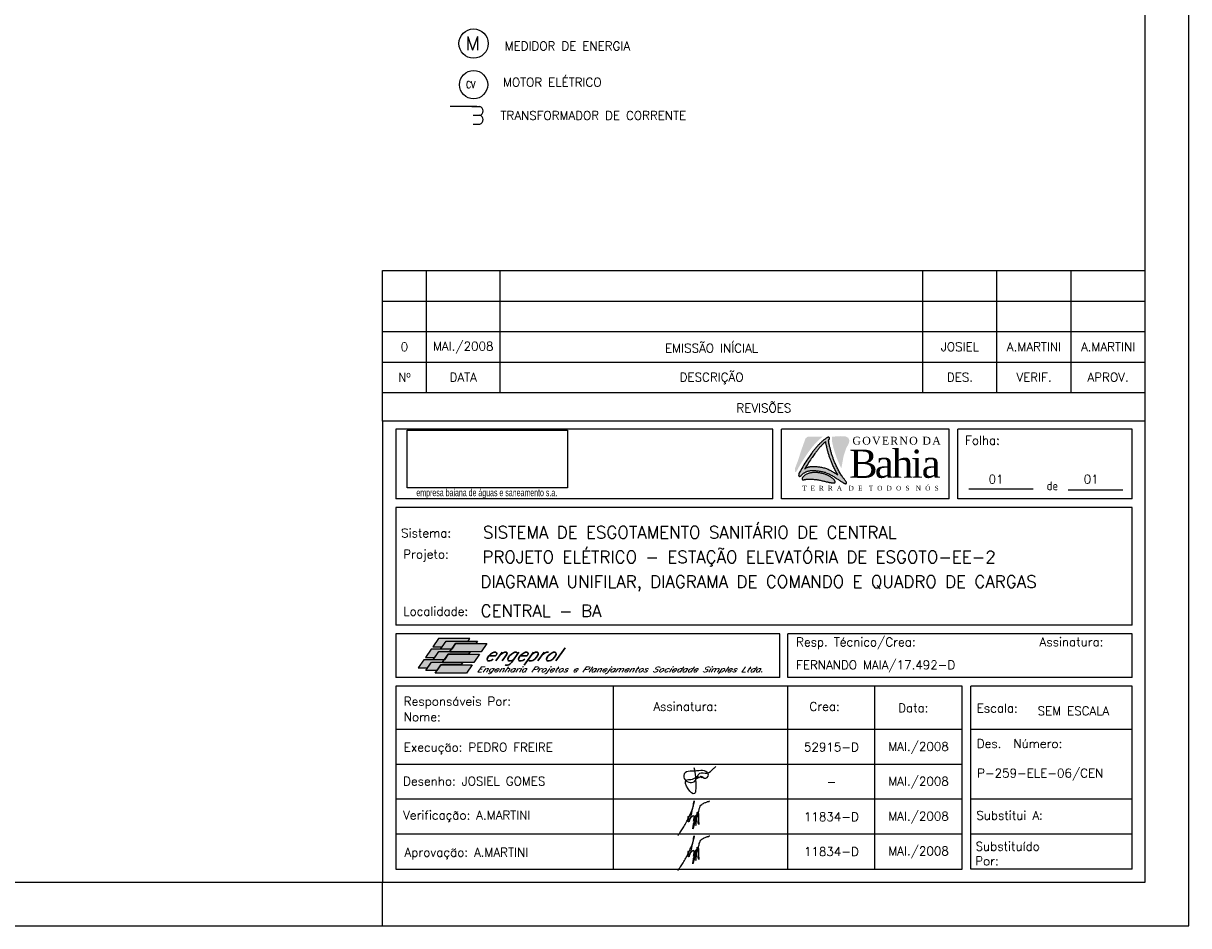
# Model space of a CAD drawing. Header units: millimetres. Extents: x 658.9 to 718.3, y 620.4 to 662.4.
# Tile 3 of 5: x 691.5 to 718.3, y 620.4 to 641.1. Entities that reach past the tile are written whole.
import ezdxf
from ezdxf.enums import TextEntityAlignment as Align

# ---------------------------------------------------------------- set-up
doc = ezdxf.new("R2010")
doc.units = ezdxf.units.MM
doc.linetypes.add('HIDDEN', pattern=[0.375, 0.25, -0.125])
for name, color, linetype in [('CARIMBO', 7, 'Continuous'), ('ELE_SIMB', 8, 'Continuous'), ('ETXT0090', 8, 'Continuous'), ('LOGOTIPO', 255, 'Continuous'), ('PADRÃO', 4, 'Continuous')]:
    doc.layers.add(name, color=color, linetype=linetype)
doc.styles.add('ISOCP', font='ARIAL.TTF')
doc.styles.add('ROMAMS', font='ROMANS.shx')
doc.styles.add('ROMANS', font='romans.shx')
doc.styles.add('STYLE-ROMANS_1', font='romans.shx')
picture_1 = doc.add_image_def('image1.jpg', size_in_pixel=(267, 96))

# ---------------------------------------------------------------- blocks, each defined once
blk = doc.blocks.new('A$C25731E86')
at = {"layer": 'LOGOTIPO'}
for color, points in [(182, [(32.3, -24.6), (33, -23.7), (33.6, -22.9), (34.3, -22), (34.9, -21.2), (35.5, -20.5), (36.1, -19.8), (36.7, -19.1), (37.3, -18.4), (37.9, -17.7), (38.5, -17), (39.1, -16.4), (39.7, -15.7), (40.3, -15.1), (40.9, -14.4), (41.6, -13.8), (42.3, -13.1), (42.9, -12.5), (43.7, -11.9), (44.4, -11.2), (45.1, -10.6), (45.9, -10), (46.6, -9.4), (47.3, -8.9), (47.4, -8.8), (30.2, -8.8), (27.7, -10.6), (25.8, -15.8), (22.3, -25.7), (19.3, -35.3), (15.4, -45.6), (15.4, -48.2), (15.4, -49.4), (16.7, -49.4), (17.7, -47.8), (19.1, -45.3), (20.4, -42.9), (21.7, -40.7), (23, -38.6), (24.2, -36.7), (25.3, -34.9), (26.4, -33.2), (27.4, -31.7), (28.3, -30.3), (29.2, -29), (30, -27.7), (30.8, -26.6), (31.6, -25.6)]), (182, [(68.7, -45.1), (68.1, -43.9), (67.6, -42.7), (67, -41.6), (66.5, -40.4), (66, -39.2), (65.5, -38.1), (65, -37), (64.6, -36), (64.2, -35), (63.8, -34.1), (63.4, -33.1), (63, -32.2), (62.7, -31.3), (62.4, -30.4), (62.1, -29.5), (61.8, -28.6), (61.5, -27.6), (61.2, -26.7), (60.9, -25.7), (60.6, -24.8), (60.3, -23.9), (60.1, -23), (59.9, -22.1), (59.6, -21.3), (59.4, -20.4), (59.2, -19.7), (59, -18.9), (58.9, -18.2), (58.7, -17.5), (58.6, -16.8), (58.4, -16.2), (58.3, -15.6), (58.2, -15.1), (58.1, -14.6), (58, -14.1), (58, -8.8), (68.1, -8.2), (73.4, -8.4), (76.7, -10), (78, -13.4), (77.1, -16.8), (74.3, -22.1), (71.4, -30.6)]), (11, [(23.7, -57.7), (23.8, -57.9), (23.9, -58), (24.1, -58.1), (24.3, -58.2), (24.5, -58.3), (24.8, -58.3), (25.1, -58.3), (25.4, -58.3), (25.7, -58.2), (26.1, -58.2), (26.5, -58.1), (27, -58), (27.4, -57.9), (27.9, -57.8), (28.5, -57.7), (29, -57.6), (29.6, -57.5), (30.2, -57.5), (30.9, -57.5), (31.6, -57.5), (32.3, -57.5), (33, -57.5), (33.8, -57.6), (34.7, -57.6), (35.5, -57.7), (36.4, -57.7), (37.4, -57.8), (38.4, -57.9), (39.4, -58), (40.4, -58.1), (41.4, -58.2), (42.4, -58.4), (43.5, -58.6), (44.5, -58.8), (45.6, -59.1), (46.6, -59.3), (47.6, -59.6), (48.5, -59.8), (49.5, -60), (50.4, -60.3), (51.2, -60.5), (52, -60.7), (52.8, -60.8), (53.5, -61), (54.2, -61.1), (54.8, -61.2), (55.5, -61.3), (56, -61.4), (56.6, -61.5), (57.1, -61.6), (57.6, -61.6), (58.1, -61.7), (58.5, -61.7), (58.9, -61.7), (59.3, -61.7), (59.6, -61.7), (60, -61.7), (60.3, -61.7), (60.5, -61.7), (60.8, -61.7), (61, -61.6), (61.2, -61.6), (61.3, -61.5), (61.5, -61.4), (61.6, -61.3), (61.7, -61.2), (61.7, -61.1), (61.8, -60.9), (61.8, -60.8), (61.7, -60.6), (61.7, -60.4), (61.6, -60.2), (61.5, -59.9), (61.4, -59.7), (61.2, -59.4), (61, -59.1), (60.8, -58.8), (60.6, -58.5), (60.3, -58.2), (60, -57.9), (59.6, -57.5), (59.2, -57.2), (58.8, -56.8), (58.3, -56.4), (57.8, -56), (57.3, -55.6), (56.7, -55.3), (56.2, -54.9), (55.5, -54.5), (54.9, -54.1), (54.2, -53.7), (53.5, -53.4), (52.7, -53), (52, -52.7), (51.2, -52.4), (50.4, -52.1), (49.7, -51.8), (48.9, -51.5), (48.1, -51.3), (47.3, -51.1), (46.5, -50.9), (45.7, -50.7), (44.9, -50.6), (44.2, -50.4), (43.4, -50.3), (42.7, -50.2), (42, -50.1), (41.3, -50), (40.6, -50), (39.9, -49.9), (39.2, -49.9), (38.5, -49.9), (37.7, -49.9), (37, -49.9), (36.2, -49.9), (35.5, -50), (34.7, -50.1), (33.9, -50.2), (33.2, -50.3), (32.5, -50.5), (31.8, -50.7), (31.1, -50.9), (30.5, -51.1), (29.8, -51.4), (29.2, -51.7), (28.6, -52), (28.1, -52.3), (27.5, -52.6), (27, -53), (26.5, -53.4), (26.1, -53.8), (25.7, -54.2), (25.3, -54.6), (24.9, -54.9), (24.6, -55.3), (24.3, -55.7), (24.1, -56), (23.9, -56.3), (23.8, -56.6), (23.7, -56.9), (23.6, -57.1), (23.6, -57.4), (23.6, -57.6)])]:
    blk.add_hatch(color=color, dxfattribs=at).paths.add_polyline_path(points)
h = blk.add_hatch(color=156, dxfattribs=at)
h.paths.add_polyline_path([(69.3, -60.5), (68.6, -60.1), (67.8, -59.7), (67, -59.2), (66.2, -58.6), (65.3, -58.1), (64.5, -57.6), (63.6, -57), (62.7, -56.4), (61.8, -55.8), (60.9, -55.2), (60, -54.6), (59.1, -54.1), (58.1, -53.5), (57.2, -52.9), (56.2, -52.4), (55.2, -51.9), (54.2, -51.4), (53.2, -50.9), (52.2, -50.5), (51.1, -50.1), (50.1, -49.7), (49, -49.4), (47.9, -49.1), (46.7, -48.8), (45.6, -48.6), (44.5, -48.4), (43.4, -48.2), (42.3, -48.1), (41.2, -48), (40.2, -47.9), (39.2, -47.8), (38.2, -47.7), (37.3, -47.7), (36.5, -47.7), (35.6, -47.7), (34.8, -47.7), (34.1, -47.8), (33.4, -47.8), (32.7, -47.9), (32, -48), (31.4, -48.1), (30.8, -48.2), (30.2, -48.4), (29.6, -48.5), (29, -48.7), (28.5, -49), (28, -49.2), (27.4, -49.5), (26.9, -49.8), (26.4, -50.1), (25.9, -50.4), (25.4, -50.8), (25, -51.1), (24.6, -51.5), (24.2, -51.8), (23.8, -52.2), (23.4, -52.5), (23.1, -52.9), (22.6, -53.4), (22.1, -53.9), (21.6, -54.2), (21, -54.4), (20.3, -54.3), (19.8, -53.9), (19.7, -53.3), (19.8, -52.8), (19.9, -52.2), (20.1, -51.4), (20.5, -50.4), (21.9, -47.9), (23.3, -45.5), (24.6, -43.3), (25.8, -41.2), (27, -39.3), (28.1, -37.5), (29.2, -35.8), (30.2, -34.3), (31.1, -32.9), (32, -31.6), (32.9, -30.4), (33.7, -29.2), (34.4, -28.2), (35.1, -27.2), (35.8, -26.3), (36.5, -25.5), (37.1, -24.6), (37.7, -23.9), (38.4, -23.1), (39, -22.4), (39.6, -21.7), (40.1, -21), (40.7, -20.3), (41.3, -19.6), (41.9, -19), (42.5, -18.3), (43.2, -17.7), (43.8, -17), (44.4, -16.4), (45.1, -15.7), (45.8, -15.1), (46.5, -14.5), (47.2, -13.8), (48, -13.2), (48.7, -12.6), (49.4, -12), (50.2, -11.5), (50.8, -11), (51.4, -10.6), (52, -10.2), (52.7, -9.8), (53.4, -9.5), (54, -9.4), (54.6, -9.6), (55, -10), (55.2, -10.6), (55.1, -11.3), (54.8, -11.7), (54.6, -12), (54.6, -12.1), (54.5, -12.2), (54.4, -12.4), (54.3, -12.5), (54.3, -12.6), (54.2, -12.8), (54.2, -12.9), (54.1, -13.1), (54.1, -13.3), (54.1, -13.5), (54.1, -13.8), (54.2, -14), (54.2, -14.4), (54.2, -14.7), (54.3, -15.1), (54.4, -15.5), (54.4, -16), (54.5, -16.5), (54.6, -17), (54.8, -17.5), (54.9, -18.1), (55, -18.7), (55.2, -19.4), (55.3, -20.1), (55.5, -20.8), (55.7, -21.6), (55.9, -22.3), (56.1, -23.2), (56.3, -24), (56.5, -24.9), (56.8, -25.8), (57, -26.7), (57.3, -27.6), (57.6, -28.6), (57.9, -29.5), (58.2, -30.5), (58.5, -31.4), (58.8, -32.3), (59.2, -33.2), (59.5, -34.1), (59.8, -35), (60.2, -36), (60.6, -36.9), (61, -37.9), (61.4, -38.9), (61.9, -40), (62.4, -41.1), (62.9, -42.3), (63.5, -43.5), (64, -44.6), (64.6, -45.8), (65.2, -47), (65.8, -48.1), (66.4, -49.2), (67, -50.3), (67.7, -51.3), (68.3, -52.3), (68.9, -53.3), (69.5, -54.2), (70.1, -55.1), (70.7, -55.9), (71.2, -56.6), (71.8, -57.3), (72.3, -58), (72.7, -58.6), (73.2, -59.1), (73.5, -59.6), (73.8, -60.1), (74.2, -60.7), (74.5, -61.3), (74.7, -61.8), (74.6, -62.4), (74.2, -62.7), (73.7, -62.8), (73.1, -62.7), (72.6, -62.5), (72.2, -62.3), (71.6, -62), (70.9, -61.6), (70.5, -61.3), (69.9, -60.9)])
h.paths.add_polyline_path([(59.1, -41.9), (59.6, -43), (60.2, -44.2), (60.7, -45.4), (61.3, -46.6), (61.9, -47.7), (62.5, -48.9), (64.6, -52.7), (64, -52.3), (63.1, -51.7), (62.2, -51.1), (61.3, -50.5), (60.4, -49.9), (59.4, -49.4), (58.5, -48.8), (57.5, -48.2), (56.6, -47.7), (55.6, -47.2), (54.6, -46.7), (53.6, -46.2), (52.6, -45.8), (51.5, -45.4), (50.5, -45), (49.4, -44.7), (48.3, -44.4), (47.1, -44.1), (46, -43.9), (44.9, -43.7), (43.7, -43.5), (42.6, -43.4), (41.6, -43.3), (40.5, -43.2), (39.6, -43.1), (38.6, -43), (37.7, -43), (36.8, -43), (36, -43), (35.2, -43), (34.5, -43.1), (33.7, -43.1), (33.1, -43.2), (32.4, -43.3), (31.8, -43.4), (31.2, -43.5), (30.6, -43.7), (30, -43.8), (29.4, -44), (28.9, -44.3), (28.3, -44.5), (27.8, -44.8), (27.3, -45.1), (27.1, -45.2), (27.6, -44.3), (28.9, -42.2), (30.1, -40.3), (31.2, -38.5), (32.3, -36.8), (33.3, -35.3), (34.2, -33.9), (35.1, -32.6), (35.9, -31.4), (36.7, -30.3), (37.5, -29.2), (38.2, -28.2), (38.9, -27.3), (39.5, -26.5), (40.2, -25.7), (40.8, -24.9), (41.4, -24.1), (42, -23.4), (42.6, -22.7), (43.2, -22), (43.8, -21.3), (44.4, -20.6), (45, -20), (45.6, -19.3), (46.2, -18.7), (46.8, -18), (47.5, -17.4), (48.2, -16.8), (48.8, -16.1), (49.6, -15.5), (50.8, -14.4), (50.8, -14.5), (50.8, -14.8), (50.9, -15.1), (50.9, -15.5), (51, -15.9), (51, -16.3), (51.1, -16.7), (51.2, -17.2), (51.3, -17.7), (51.4, -18.3), (51.6, -18.9), (51.7, -19.5), (51.9, -20.2), (52, -20.8), (52.2, -21.6), (52.4, -22.3), (52.6, -23.1), (52.8, -23.9), (53, -24.8), (53.2, -25.6), (53.5, -26.5), (53.7, -27.5), (54, -28.4), (54.3, -29.3), (54.6, -30.3), (54.9, -31.2), (55.2, -32.2), (55.5, -33.1), (55.8, -34), (56.2, -34.9), (56.5, -35.8), (56.9, -36.7), (57.3, -37.7), (57.7, -38.7), (58.1, -39.7), (58.6, -40.8)], flags=16)
at = {"layer": 'LOGOTIPO', "color": 170}
for points in [[(20.5, -50.4), (20.1, -51.4), (19.9, -52.2), (19.8, -52.8), (19.7, -53.3), (19.8, -53.6), (19.9, -53.9), (20, -54.1), (20.2, -54.2), (20.4, -54.3), (20.6, -54.3), (20.8, -54.4), (21, -54.4), (21.2, -54.3), (21.4, -54.2), (21.7, -54.1), (21.9, -53.9), (22.2, -53.7), (22.5, -53.5), (22.8, -53.2), (23.1, -52.9), (23.4, -52.5), (23.8, -52.2), (24.2, -51.8), (24.6, -51.5), (25, -51.1), (25.4, -50.8), (25.9, -50.4), (26.4, -50.1), (26.9, -49.8), (27.4, -49.5), (28, -49.2), (28.5, -49), (29, -48.7), (29.6, -48.5), (30.2, -48.4), (30.8, -48.2), (31.4, -48.1), (32, -48), (32.7, -47.9), (33.4, -47.8), (34.1, -47.8), (34.8, -47.7), (35.6, -47.7), (36.5, -47.7), (37.3, -47.7), (38.2, -47.7), (39.2, -47.8), (40.2, -47.9), (41.2, -48), (42.3, -48.1), (43.4, -48.2), (44.5, -48.4), (45.6, -48.6), (46.7, -48.8), (47.9, -49.1), (49, -49.4), (50.1, -49.7), (51.1, -50.1), (52.2, -50.5), (53.2, -50.9), (54.2, -51.4), (55.2, -51.9), (56.2, -52.4), (57.2, -52.9), (58.1, -53.5), (59.1, -54.1), (60, -54.6), (60.9, -55.2), (61.8, -55.8), (62.7, -56.4), (63.6, -57), (64.5, -57.6), (65.3, -58.1), (66.2, -58.6), (67, -59.2), (67.8, -59.7), (68.6, -60.1), (69.3, -60.5), (69.9, -60.9), (70.5, -61.3), (70.9, -61.6), (71.4, -61.8), (71.7, -62), (72, -62.2), (72.3, -62.4), (72.5, -62.5), (72.7, -62.6), (72.9, -62.6), (73.1, -62.7), (73.2, -62.7), (73.4, -62.8), (73.5, -62.8), (73.7, -62.8), (73.8, -62.8), (73.9, -62.8), (74, -62.8), (74.1, -62.7), (74.2, -62.7), (74.3, -62.7), (74.3, -62.6), (74.4, -62.6), (74.5, -62.5), (74.5, -62.4), (74.6, -62.3), (74.6, -62.2), (74.6, -62), (74.6, -61.9), (74.6, -61.6), (74.5, -61.4), (74.5, -61.1), (74.3, -60.8), (74.1, -60.5), (73.8, -60.1), (73.5, -59.6), (73.2, -59.1), (72.7, -58.6), (72.3, -58), (71.8, -57.3), (71.2, -56.6), (70.7, -55.9), (70.1, -55.1), (69.5, -54.2), (68.9, -53.3), (68.3, -52.3), (67.7, -51.3), (67, -50.3), (66.4, -49.2), (65.8, -48.1), (65.2, -47), (64.6, -45.8), (64, -44.6), (63.5, -43.5), (62.9, -42.3), (62.4, -41.1), (61.9, -40), (61.4, -38.9), (61, -37.9), (60.6, -36.9), (60.2, -36), (59.8, -35), (59.5, -34.1), (59.2, -33.2), (58.8, -32.3), (58.5, -31.4), (58.2, -30.5), (57.9, -29.5), (57.6, -28.6), (57.3, -27.6), (57, -26.7), (56.8, -25.8), (56.5, -24.9), (56.3, -24), (56.1, -23.2), (55.9, -22.3), (55.7, -21.6), (55.5, -20.8), (55.3, -20.1), (55.2, -19.4), (55, -18.7), (54.9, -18.1), (54.8, -17.5), (54.6, -17), (54.5, -16.5), (54.4, -16), (54.4, -15.5), (54.3, -15.1), (54.2, -14.7), (54.2, -14.4), (54.2, -14), (54.1, -13.8), (54.1, -13.5), (54.1, -13.3), (54.1, -13.1), (54.2, -12.9), (54.2, -12.8), (54.3, -12.6), (54.3, -12.5), (54.4, -12.4), (54.5, -12.2), (54.6, -12.1), (54.6, -12), (54.7, -11.9), (54.8, -11.8), (54.9, -11.6), (55, -11.5), (55, -11.3), (55.1, -11.2), (55.1, -11), (55.1, -10.8), (55.2, -10.7), (55.2, -10.5), (55.1, -10.4), (55.1, -10.2), (55, -10.1), (55, -10), (54.9, -9.8), (54.8, -9.7), (54.6, -9.7), (54.5, -9.6), (54.3, -9.5), (54.2, -9.5), (54, -9.5), (53.8, -9.5), (53.5, -9.5), (53.2, -9.6), (52.9, -9.7), (52.5, -9.9), (52, -10.2), (51.4, -10.6), (50.8, -11), (50.2, -11.5), (49.4, -12), (48.7, -12.6), (48, -13.2), (47.2, -13.8), (46.5, -14.5), (45.8, -15.1), (45.1, -15.7), (44.4, -16.4), (43.8, -17), (43.2, -17.7), (42.5, -18.3), (41.9, -19), (41.3, -19.6), (40.7, -20.3), (40.1, -21), (39.6, -21.7), (39, -22.4), (38.4, -23.1), (37.7, -23.9), (37.1, -24.6), (36.5, -25.5), (35.8, -26.3), (35.1, -27.2), (34.4, -28.2), (33.7, -29.2), (32.9, -30.4), (32, -31.6), (31.1, -32.9), (30.2, -34.3), (29.2, -35.8), (28.1, -37.5), (27, -39.3), (25.8, -41.2), (24.6, -43.3), (23.3, -45.5), (21.9, -47.9), (20.5, -50.4)], [(27.1, -45.2), (27.3, -45.1), (27.8, -44.8), (28.3, -44.5), (28.9, -44.3), (29.4, -44), (30, -43.8), (30.6, -43.7), (31.2, -43.5), (31.8, -43.4), (32.4, -43.3), (33.1, -43.2), (33.7, -43.1), (34.5, -43.1), (35.2, -43), (36, -43), (36.8, -43), (37.7, -43), (38.6, -43), (39.6, -43.1), (40.5, -43.2), (41.6, -43.3), (42.6, -43.4), (43.7, -43.5), (44.9, -43.7), (46, -43.9), (47.1, -44.1), (48.3, -44.4), (49.4, -44.7), (50.5, -45), (51.5, -45.4), (52.6, -45.8), (53.6, -46.2), (54.6, -46.7), (55.6, -47.2), (56.6, -47.7), (57.5, -48.2), (58.5, -48.8), (59.4, -49.4), (60.4, -49.9), (61.3, -50.5), (62.2, -51.1), (63.1, -51.7), (64, -52.3), (64.6, -52.7), (62.5, -48.9), (61.9, -47.7), (61.3, -46.6), (60.7, -45.4), (60.2, -44.2), (59.6, -43), (59.1, -41.9), (58.6, -40.8), (58.1, -39.7), (57.7, -38.7), (57.3, -37.7), (56.9, -36.7), (56.5, -35.8), (56.2, -34.9), (55.8, -34), (55.5, -33.1), (55.2, -32.2), (54.9, -31.2), (54.6, -30.3), (54.3, -29.3), (54, -28.4), (53.7, -27.5), (53.5, -26.5), (53.2, -25.6), (53, -24.8), (52.8, -23.9), (52.6, -23.1), (52.4, -22.3), (52.2, -21.6), (52, -20.8), (51.9, -20.2), (51.7, -19.5), (51.6, -18.9), (51.4, -18.3), (51.3, -17.7), (51.2, -17.2), (51.1, -16.7), (51, -16.3), (51, -15.9), (50.9, -15.5), (50.9, -15.1), (50.8, -14.8), (50.8, -14.5), (50.8, -14.4), (49.6, -15.5), (48.8, -16.1), (48.2, -16.8), (47.5, -17.4), (46.8, -18), (46.2, -18.7), (45.6, -19.3), (45, -20), (44.4, -20.6), (43.8, -21.3), (43.2, -22), (42.6, -22.7), (42, -23.4), (41.4, -24.1), (40.8, -24.9), (40.2, -25.7), (39.5, -26.5), (38.9, -27.3), (38.2, -28.2), (37.5, -29.2), (36.7, -30.3), (35.9, -31.4), (35.1, -32.6), (34.2, -33.9), (33.3, -35.3), (32.3, -36.8), (31.2, -38.5), (30.1, -40.3), (28.9, -42.2), (27.6, -44.3), (26.3, -46.5)]]:
    blk.add_lwpolyline(points, dxfattribs=at)
at = {"layer": 'LOGOTIPO', "color": 10}
blk.add_lwpolyline([(23.7, -57.7), (23.8, -57.9), (23.9, -58), (24.1, -58.1), (24.3, -58.2), (24.5, -58.3), (24.8, -58.3), (25.1, -58.3), (25.4, -58.3), (25.7, -58.2), (26.1, -58.2), (26.5, -58.1), (27, -58), (27.4, -57.9), (27.9, -57.8), (28.5, -57.7), (29, -57.6), (29.6, -57.5), (30.2, -57.5), (30.9, -57.5), (31.6, -57.5), (32.3, -57.5), (33, -57.5), (33.8, -57.6), (34.7, -57.6), (35.5, -57.7), (36.4, -57.7), (37.4, -57.8), (38.4, -57.9), (39.4, -58), (40.4, -58.1), (41.4, -58.2), (42.4, -58.4), (43.5, -58.6), (44.5, -58.8), (45.6, -59.1), (46.6, -59.3), (47.6, -59.6), (48.5, -59.8), (49.5, -60), (50.4, -60.3), (51.2, -60.5), (52, -60.7), (52.8, -60.8), (53.5, -61), (54.2, -61.1), (54.8, -61.2), (55.5, -61.3), (56, -61.4), (56.6, -61.5), (57.1, -61.6), (57.6, -61.6), (58.1, -61.7), (58.5, -61.7), (58.9, -61.7), (59.3, -61.7), (59.6, -61.7), (60, -61.7), (60.3, -61.7), (60.5, -61.7), (60.8, -61.7), (61, -61.6), (61.2, -61.6), (61.3, -61.5), (61.5, -61.4), (61.6, -61.3), (61.7, -61.2), (61.7, -61.1), (61.8, -60.9), (61.8, -60.8), (61.7, -60.6), (61.7, -60.4), (61.6, -60.2), (61.5, -59.9), (61.4, -59.7), (61.2, -59.4), (61, -59.1), (60.8, -58.8), (60.6, -58.5), (60.3, -58.2), (60, -57.9), (59.6, -57.5), (59.2, -57.2), (58.8, -56.8), (58.3, -56.4), (57.8, -56), (57.3, -55.6), (56.7, -55.3), (56.2, -54.9), (55.5, -54.5), (54.9, -54.1), (54.2, -53.7), (53.5, -53.4), (52.7, -53), (52, -52.7), (51.2, -52.4), (50.4, -52.1), (49.7, -51.8), (48.9, -51.5), (48.1, -51.3), (47.3, -51.1), (46.5, -50.9), (45.7, -50.7), (44.9, -50.6), (44.2, -50.4), (43.4, -50.3), (42.7, -50.2), (42, -50.1), (41.3, -50), (40.6, -50), (39.9, -49.9), (39.2, -49.9), (38.5, -49.9), (37.7, -49.9), (37, -49.9), (36.2, -49.9), (35.5, -50), (34.7, -50.1), (33.9, -50.2), (33.2, -50.3), (32.5, -50.5), (31.8, -50.7), (31.1, -50.9), (30.5, -51.1), (29.8, -51.4), (29.2, -51.7), (28.6, -52), (28.1, -52.3), (27.5, -52.6), (27, -53), (26.5, -53.4), (26.1, -53.8), (25.7, -54.2), (25.3, -54.6), (24.9, -54.9), (24.6, -55.3), (24.3, -55.7), (24.1, -56), (23.9, -56.3), (23.8, -56.6), (23.7, -56.9), (23.6, -57.1), (23.6, -57.4), (23.6, -57.6)], close=True, dxfattribs=at)
at = {"layer": 'LOGOTIPO', "color": 2, "attachment_point": 1}
for s, insert, char_height, width in [('{\\fTimes New Roman|b0|i0|c238|p18;\\T1.15;GOVERNO DA}', (81.4, -8.9), 9, 124.966), ('{\\fTimes New Roman|b0|i0|c238|p18;\\T0.9;Bahia}', (77.7, -23.6), 32.4, 124.966), ('{\\fTimes New Roman|b0|i0|c238|p18;\\T1.35;T E R R A  D E  T O D O S  N \\fTimes New Roman|b0|i0|c0|p18;Ó \\fTimes New Roman|b0|i0|c238|p18;S}', (23.9, -65.2), 5.4, 151.15)]:
    blk.add_mtext(s, dxfattribs=dict(at, insert=insert, char_height=char_height, width=width))

msp = doc.modelspace()

# ---------------------------------------------------------------- hatches: boundary and pattern name
at = {"layer": 'CARIMBO'}
h = msp.add_hatch(color=82, dxfattribs=at)
h.paths.add_polyline_path([(700.943, 626.809), (701.159, 626.809), (701.25, 626.941), (701.754, 626.941), (701.793, 626.997), (701.075, 626.997)])
h.paths.add_polyline_path([(700.906, 626.753), (700.773, 626.565), (700.989, 626.565), (701.082, 626.697), (701.333, 626.697), (701.372, 626.753), (701.119, 626.753)])
h.paths.add_polyline_path([(700.734, 626.51), (700.602, 626.322), (700.818, 626.322), (700.909, 626.452), (701.164, 626.452), (701.203, 626.51)])
h = msp.add_hatch(color=100, dxfattribs=at)
h.paths.add_polyline_path([(701.464, 626.882), (701.928, 626.882), (701.969, 626.941), (701.251, 626.941), (701.119, 626.753), (701.372, 626.753), (701.375, 626.753)])
h.paths.add_polyline_path([(701.294, 626.638), (701.759, 626.638), (701.798, 626.694), (701.335, 626.694), (701.333, 626.694), (701.336, 626.697), (701.082, 626.697), (700.95, 626.51), (701.203, 626.51), (701.205, 626.51)])
h.paths.add_polyline_path([(701.123, 626.392), (701.588, 626.392), (701.627, 626.45), (701.166, 626.45), (701.164, 626.45), (701.165, 626.452), (700.911, 626.452), (700.779, 626.266), (701.036, 626.266)])
h = msp.add_hatch(color=71, dxfattribs=at)
h.paths.add_polyline_path([(701.465, 626.882), (701.376, 626.753), (701.375, 626.753), (701.336, 626.697), (701.337, 626.697), (701.335, 626.694), (702.051, 626.694), (702.183, 626.882)])
h.paths.add_polyline_path([(701.882, 626.45), (702.014, 626.638), (701.296, 626.638), (701.207, 626.51), (701.205, 626.51), (701.165, 626.452), (701.168, 626.452), (701.166, 626.45)])
h.paths.add_polyline_path([(701.125, 626.392), (701.036, 626.266), (701.036, 626.266), (700.993, 626.204), (701.711, 626.204), (701.843, 626.392)])

# ---------------------------------------------------------------- linework, layer by layer
at = {"color": 2}
msp.add_circle((707.122, 623.839), 0.00217, dxfattribs=at)
for points in [[(706.995, 623.816), (707.003, 623.793), (707.032, 623.798), (707.034, 623.827), (707.016, 623.835), (706.995, 623.821), (707.041, 623.814), (707.065, 623.812), (707.087, 623.833), (707.101, 623.837), (707.101, 623.825), (707.094, 623.815), (707.122, 623.818), (707.123, 623.833), (707.138, 623.816), (707.261, 623.839), (707.239, 623.925), (707.094, 623.966), (706.898, 623.953), (706.73, 623.917), (706.713, 623.783), (706.938, 623.71), (707.069, 623.905), (707.231, 623.91), (707.378, 624.004), (707.434, 624.062)], [(706.935, 624.041), (706.974, 623.549), (706.949, 623.438), (706.799, 623.549), (706.759, 623.75), (706.863, 623.761), (706.997, 623.817)], [(706.568, 622.477), (706.587, 622.509), (706.613, 622.541), (706.642, 622.582), (706.67, 622.627), (706.703, 622.679), (706.734, 622.732), (706.762, 622.787), (706.786, 622.828), (706.809, 622.873), (706.84, 622.941), (706.862, 622.994), (706.89, 623.064), (706.921, 623.179), (706.94, 623.272), (706.93, 623.219), (706.919, 623.169), (706.898, 623.09), (706.88, 623.012), (706.869, 622.962), (706.852, 622.895), (706.838, 622.845), (706.826, 622.807), (706.813, 622.788), (706.809, 622.787), (706.803, 622.8), (706.8, 622.838), (706.804, 622.893), (706.806, 622.922), (706.811, 622.903), (706.813, 622.87), (706.818, 622.852), (706.828, 622.848), (706.846, 622.867), (706.867, 622.892), (706.891, 622.915), (706.909, 622.933), (706.919, 622.937), (706.927, 622.933), (706.929, 622.912), (706.929, 622.882), (706.926, 622.847), (706.925, 622.806), (706.93, 622.822), (706.942, 622.856), (706.958, 622.895), (706.971, 622.927), (706.975, 622.937), (706.982, 622.933), (706.979, 622.91), (706.964, 622.854), (706.951, 622.786), (706.938, 622.724), (706.926, 622.67), (706.91, 622.627), (706.91, 622.648), (706.917, 622.696), (706.928, 622.754), (706.947, 622.814), (706.967, 622.871), (706.984, 622.929), (706.994, 622.952), (707.001, 622.96), (707.003, 622.937), (706.995, 622.892), (706.988, 622.826), (706.981, 622.761), (706.976, 622.705), (706.979, 622.716), (706.985, 622.763), (706.991, 622.823), (707.001, 622.901), (707.006, 622.952), (707.009, 622.998), (707.015, 623.011), (707.025, 623.008), (707.036, 622.981), (707.037, 622.94), (707.037, 622.89), (707.036, 622.825), (707.043, 622.769), (707.046, 622.728), (707.031, 622.769), (707.041, 622.833), (707.042, 622.903), (707.042, 622.983), (707.045, 623.038), (707.058, 623.091), (707.079, 623.147), (707.113, 623.189), (707.152, 623.213), (707.194, 623.233), (707.225, 623.243), (707.246, 623.254), (707.267, 623.255), (707.285, 623.261), (707.288, 623.268), (707.288, 623.276)], [(706.568, 621.677), (706.587, 621.709), (706.613, 621.741), (706.642, 621.782), (706.67, 621.827), (706.703, 621.879), (706.734, 621.932), (706.762, 621.987), (706.786, 622.028), (706.809, 622.073), (706.84, 622.141), (706.862, 622.194), (706.89, 622.264), (706.921, 622.379), (706.94, 622.472), (706.93, 622.419), (706.919, 622.369), (706.898, 622.29), (706.88, 622.212), (706.869, 622.162), (706.852, 622.095), (706.838, 622.045), (706.826, 622.007), (706.813, 621.988), (706.809, 621.987), (706.803, 622), (706.8, 622.038), (706.804, 622.093), (706.806, 622.122), (706.811, 622.103), (706.813, 622.07), (706.818, 622.052), (706.828, 622.048), (706.846, 622.067), (706.867, 622.092), (706.891, 622.115), (706.909, 622.133), (706.919, 622.137), (706.927, 622.133), (706.929, 622.112), (706.929, 622.082), (706.926, 622.047), (706.925, 622.006), (706.93, 622.022), (706.942, 622.056), (706.958, 622.095), (706.971, 622.127), (706.975, 622.137), (706.982, 622.133), (706.979, 622.11), (706.964, 622.054), (706.951, 621.986), (706.938, 621.924), (706.926, 621.87), (706.91, 621.827), (706.91, 621.848), (706.917, 621.896), (706.928, 621.954), (706.947, 622.014), (706.967, 622.071), (706.984, 622.129), (706.994, 622.152), (707.001, 622.16), (707.003, 622.137), (706.995, 622.092), (706.988, 622.026), (706.981, 621.961), (706.976, 621.905), (706.979, 621.916), (706.985, 621.963), (706.991, 622.023), (707.001, 622.101), (707.006, 622.152), (707.009, 622.198), (707.015, 622.211), (707.025, 622.208), (707.036, 622.181), (707.037, 622.14), (707.037, 622.09), (707.036, 622.025), (707.043, 621.969), (707.046, 621.928), (707.031, 621.969), (707.041, 622.033), (707.042, 622.103), (707.042, 622.183), (707.045, 622.238), (707.058, 622.291), (707.079, 622.347), (707.113, 622.389), (707.152, 622.413), (707.194, 622.433), (707.225, 622.443), (707.246, 622.454), (707.267, 622.455), (707.285, 622.461), (707.288, 622.468), (707.288, 622.476)]]:
    msp.add_spline(points, degree=3, dxfattribs=at)
at = {"layer": 'CARIMBO', "color": 4}
for p, q in [((699.789, 635.445), (717.289, 635.445)), ((700.789, 635.445), (700.789, 632.645)), ((702.489, 632.645), (702.489, 635.445)), ((712.189, 632.645), (712.189, 635.445)), ((713.889, 632.645), (713.889, 635.445)), ((715.589, 632.645), (715.589, 635.445)), ((699.789, 634.745), (717.289, 634.745)), ((699.789, 634.045), (717.289, 634.045)), ((699.789, 633.345), (717.289, 633.345)), ((699.789, 632.645), (717.289, 632.645)), ((716.989, 623.307), (713.289, 623.307))]:
    msp.add_line(p, q, dxfattribs=at)
at = {"layer": 'CARIMBO', "color": 6}
for p, q in [((699.789, 631.987), (699.789, 635.445)), ((699.789, 631.987), (699.789, 621.407)), ((717.289, 631.987), (699.789, 631.987)), ((708.743, 631.807), (700.089, 631.807)), ((700.089, 631.807), (700.089, 630.207)), ((708.743, 630.207), (708.743, 631.807)), ((712.789, 631.807), (708.943, 631.807)), ((708.943, 630.207), (708.943, 631.807)), ((712.789, 630.207), (712.789, 631.807)), ((716.989, 631.807), (712.989, 631.807)), ((712.989, 630.207), (712.989, 631.807)), ((716.989, 630.207), (716.989, 631.807)), ((708.743, 630.207), (700.089, 630.207)), ((712.789, 630.207), (708.943, 630.207)), ((716.989, 630.207), (712.989, 630.207)), ((700.089, 630.007), (700.089, 627.307)), ((716.989, 630.007), (700.089, 630.007)), ((716.989, 627.307), (716.989, 630.007)), ((716.989, 627.307), (700.089, 627.307)), ((708.903, 627.107), (700.089, 627.107)), ((700.089, 627.107), (700.089, 626.107)), ((708.903, 626.107), (708.903, 627.107)), ((716.989, 627.107), (709.089, 627.107)), ((709.089, 626.107), (709.089, 627.107)), ((716.989, 626.107), (716.989, 627.107)), ((708.903, 626.107), (700.089, 626.107)), ((700.089, 625.907), (700.089, 621.707)), ((713.089, 625.907), (700.089, 625.907)), ((705.089, 621.707), (705.089, 625.907)), ((716.989, 626.107), (709.089, 626.107)), ((709.089, 621.707), (709.089, 625.907)), ((711.089, 621.707), (711.089, 625.907)), ((713.089, 621.707), (713.089, 625.907)), ((716.989, 625.907), (713.289, 625.907)), ((713.289, 621.707), (713.289, 625.907)), ((716.989, 621.707), (716.989, 625.907)), ((716.989, 621.707), (716.989, 625.907)), ((713.089, 624.907), (700.089, 624.907)), ((716.989, 624.907), (713.289, 624.907)), ((700.089, 621.707), (713.089, 621.707)), ((716.989, 621.707), (713.289, 621.707))]:
    msp.add_line(p, q, dxfattribs=at)
at = {"layer": 'CARIMBO'}
for p, q in [((713.244, 630.436), (714.718, 630.436)), ((715.524, 630.408), (716.776, 630.408)), ((713.089, 624.107), (700.089, 624.107)), ((713.089, 623.307), (700.089, 623.307)), ((713.089, 622.507), (700.089, 622.507)), ((716.989, 622.507), (713.289, 622.507))]:
    msp.add_line(p, q, dxfattribs=at)
at = {"layer": 'CARIMBO', "color": 2, "linetype": 'Continuous'}
for points in [[(701.159, 626.809), (701.25, 626.941), (701.754, 626.941), (701.793, 626.997), (701.075, 626.997), (700.943, 626.809), (701.159, 626.809)], [(701.928, 626.882), (701.465, 626.882), (701.376, 626.753), (701.119, 626.753), (701.251, 626.941), (701.969, 626.941), (701.928, 626.882)], [(701.372, 626.753), (701.119, 626.753), (700.906, 626.753), (700.773, 626.565), (700.989, 626.565), (701.082, 626.697), (701.333, 626.697), (701.372, 626.753)], [(701.759, 626.638), (701.296, 626.638), (701.207, 626.51), (700.95, 626.51), (701.082, 626.697), (701.337, 626.697), (701.335, 626.694), (701.798, 626.694), (701.759, 626.638)], [(701.464, 626.882), (702.183, 626.882), (702.051, 626.694), (701.333, 626.694), (701.464, 626.882)], [(700.818, 626.322), (700.909, 626.452), (701.164, 626.452), (701.203, 626.51), (700.734, 626.51), (700.602, 626.322), (700.818, 626.322)], [(701.588, 626.392), (701.125, 626.392), (701.036, 626.266), (700.779, 626.266), (700.911, 626.452), (701.168, 626.452), (701.166, 626.45), (701.627, 626.45), (701.588, 626.392)], [(701.123, 626.392), (701.843, 626.392), (701.711, 626.204), (700.993, 626.204), (701.123, 626.392)], [(701.294, 626.638), (702.014, 626.638), (701.882, 626.45), (701.164, 626.45), (701.294, 626.638)]]:
    msp.add_lwpolyline(points, dxfattribs=at)
at = {"layer": 'ELE_SIMB', "linetype": 'Continuous', "ltscale": 3.5}
for p, q in [((701.951, 639.208), (701.336, 639.208)), ((701.834, 639.208), (702.018, 639.209)), ((701.871, 639.009), (702.018, 639.009)), ((701.871, 639.009), (702.018, 639.009)), ((701.871, 638.808), (702.018, 638.808))]:
    msp.add_line(p, q, dxfattribs=at)
at = {"layer": 'ELE_SIMB', "ltscale": 3.5}
msp.add_circle((701.877, 640.654, -6.083), 0.336, dxfattribs=at)
at = {"layer": 'ELE_SIMB', "linetype": 'Continuous'}
msp.add_circle((701.877, 639.711, -6.083), 0.324, dxfattribs=at)
at = {"layer": 'ELE_SIMB', "linetype": 'Continuous', "ltscale": 3.5}
for centre in [(701.996, 639.109), (701.996, 638.908)]:
    msp.add_arc(centre, 0.103, 282.4648, 77.5352, dxfattribs=at)
at = {"layer": 'PADRÃO', "color": 2}
for p, q in [((718.289, 620.407), (718.289, 662.407)), ((699.789, 620.407), (699.789, 621.407)), ((658.889, 620.407), (718.289, 620.407))]:
    msp.add_line(p, q, dxfattribs=at)
at = {"layer": 'PADRÃO', "color": 1}
for p, q in [((717.289, 621.407), (717.289, 661.407)), ((661.389, 621.407), (717.289, 621.407))]:
    msp.add_line(p, q, dxfattribs=at)

# ---------------------------------------------------------------- block references
at = {"layer": 'LOGOTIPO', "xscale": 0.01999999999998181, "yscale": 0.01999999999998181, "zscale": 0.02}
msp.add_blockref('A$C25731E86', (708.943, 631.807), dxfattribs=at)

# ---------------------------------------------------------------- texts
at = {"layer": 'CARIMBO', "color": 2, "style": 'ROMANS'}
for s, p in [('EMISSÃO INÍCIAL', (707.339, 633.695)), ('MAI./2008', (701.639, 633.695)), ('JOSIEL', (713.039, 633.695)), ('A.MARTINI', (714.739, 633.695)), ('A.MARTINI', (716.439, 633.695)), ('Nº', (700.289, 632.995)), ('DATA', (701.639, 632.995)), ('DESCRIÇÃO', (707.339, 632.995)), ('DES.', (713.039, 632.995)), ('VERIF.', (714.739, 632.995)), ('APROV.', (716.439, 632.995)), ('REVISÕES', (708.539, 632.316)), ('52915-D', (710.089, 624.507)), ('MAI./2008', (712.089, 624.507)), ('-', (710.089, 623.707)), ('MAI./2008', (712.089, 623.707)), ('11834-D', (710.089, 622.907)), ('MAI./2008', (712.089, 622.907)), ('11834-D', (710.089, 622.107)), ('MAI./2008', (712.089, 622.107))]:
    msp.add_text(s, height=0.2, dxfattribs=at).set_placement(p, align=Align.MIDDLE)
for s, p in [('Folha:', (713.158, 631.447)), ('Sistema:', (700.214, 629.319)), ('Projeto:', (700.262, 628.835)), ('Localidade:', (700.262, 627.522)), ('Resp. Técnico/Crea:', (709.278, 626.818)), ('Assinatura:', (714.866, 626.819)), ('FERNANDO MAIA/17.492-D', (709.28, 626.292)), ('Responsáveis Por:', (700.276, 625.457)), ('Responsáveis Por:', (700.276, 625.457)), ('Assinatura:', (706.003, 625.339)), ('Crea:', (709.585, 625.339)), ('Data:', (711.622, 625.304)), ('Escala:', (713.424, 625.302)), ('Nome:', (700.276, 625.099)), ('Nome:', (700.276, 625.099)), ('Execução: PEDRO FREIRE', (700.276, 624.403)), ('Des.  Número:', (713.424, 624.487)), ('Desenho: JOSIEL GOMES', (700.259, 623.624)), ('Verificação: A.MARTINI', (700.259, 622.845)), ('Substitui A:', (713.415, 622.839)), ('Aprovação: A.MARTINI', (700.293, 621.99)), ('Substituído ', (713.398, 622.128)), ('Por:', (713.39, 621.794))]:
    msp.add_text(s, height=0.2, dxfattribs=at).set_placement(p)
at = {"layer": 'CARIMBO', "color": 8, "style": 'ROMANS'}
for s, p in [('01', (713.696, 630.556)), ('01', (715.88, 630.556)), ('SEM ESCALA', (714.822, 625.237)), ('P-259-ELE-06/CEN', (713.432, 623.809))]:
    msp.add_text(s, height=0.2, dxfattribs=at).set_placement(p)
at = {"layer": 'CARIMBO', "color": 174, "style": 'ISOCP', "width": 0.698299}
msp.add_text('empresa baiana de águas e saneamento s.a.', height=0.165, dxfattribs=at).set_placement((700.565, 630.265), (703.795, 630.265), align=Align.FIT)
at = {"layer": 'CARIMBO', "color": 5, "style": 'ROMANS'}
for s, p in [('SISTEMA DE ESGOTAMENTO SANITÁRIO DE CENTRAL', (702.092, 629.296)), ('PROJETO ELÉTRICO - ESTAÇÃO ELEVATÓRIA DE ESGOTO-EE-2', (702.078, 628.73)), ('DIAGRAMA UNIFILAR, DIAGRAMA DE COMANDO E QUADRO DE CARGAS', (702.031, 628.164)), ('CENTRAL - BA', (702.038, 627.494))]:
    msp.add_text(s, height=0.28, dxfattribs=at).set_placement(p)
at = {"layer": 'CARIMBO', "color": 74, "style": 'ROMAMS', "oblique": 35}
msp.add_text('engeprol', height=0.3, dxfattribs=at).set_placement((702.107, 626.483))
at = {"layer": 'CARIMBO', "style": 'ROMAMS', "oblique": 35, "width": 1.121413}
msp.add_text('Engenharia Projetos e Planejamentos Sociedade Simples Ltda.', height=0.12, dxfattribs=at).set_placement((701.949, 626.229), (708.517, 626.229), align=Align.FIT)
at = {"layer": 'CARIMBO', "color": 2, "insert": (715.03, 630.603), "char_height": 0.2, "width": 2.5866, "attachment_point": 1}
msp.add_mtext('\\Fisocp.shx;de', dxfattribs=at)
at = {"layer": 'ELE_SIMB', "linetype": 'HIDDEN', "ltscale": 3.5, "style": 'STYLE-ROMANS_1'}
msp.add_text('M', height=0.316, dxfattribs=at).set_placement((701.693, 640.503, -6.083))
at = {"layer": 'ELE_SIMB', "linetype": 'Continuous', "style": 'ROMANS', "width": 0.8}
msp.add_text('CV', height=0.158, dxfattribs=at).set_placement((701.706, 639.63, -6.083))
at = {"layer": 'ETXT0090', "color": 2, "linetype": 'Continuous', "style": 'ROMANS'}
for s, p in [('MEDIDOR DE ENERGIA', (702.589, 640.499, -6.083)), ('MOTOR ELÉTRICO', (702.551, 639.667, -6.083)), ('TRANSFORMADOR DE CORRENTE', (702.495, 638.903))]:
    msp.add_text(s, height=0.2, dxfattribs=at).set_placement(p)
at = {"layer": 'PADRÃO', "color": 2, "style": 'ROMANS'}
msp.add_text('0', height=0.2, dxfattribs=at).set_placement((700.289, 633.695), align=Align.MIDDLE)

# ---------------------------------------------------------------- pictures from other files: only their frames are drawn
at = {"layer": 'LOGOTIPO'}
image = msp.add_image(picture_1, insert=(700.352, 630.458), size_in_units=(3.681, 1.324), dxfattribs=at)
image.dxf.flags = 7

doc.saveas('drawing.dxf')
